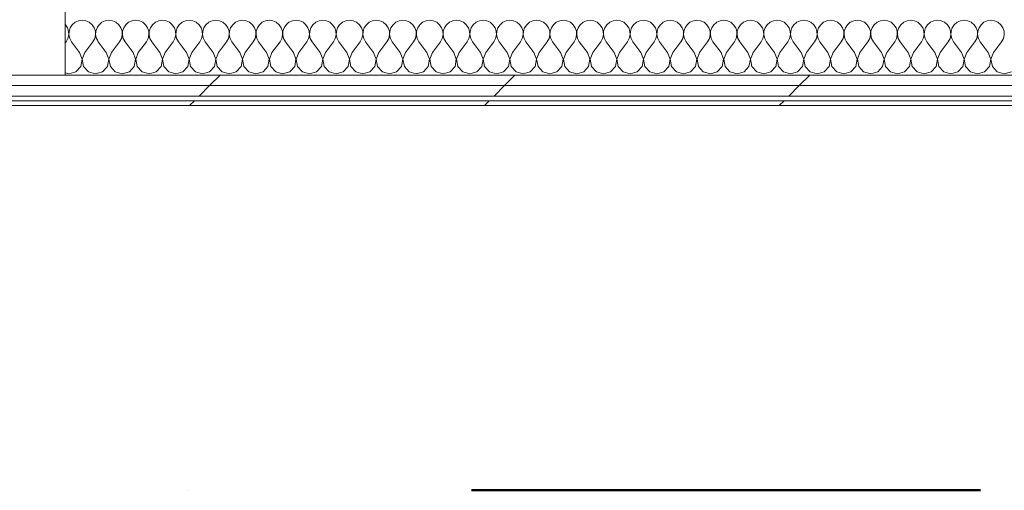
# Model space of a CAD drawing. Header units: millimetres. Extents: x -28277 to 305935, y -19284 to 4746.
# Tile 213 of 256: x 182754 to 183982, y -17757 to -17170. Entities that reach past the tile are written whole.
import ezdxf

# ---------------------------------------------------------------- set-up
doc = ezdxf.new("R2010")
doc.units = ezdxf.units.MM
doc.header["$MEASUREMENT"] = 0
doc.linetypes.add('Punto & Rayas', pattern=[1340.555525, 635, -352.777778, 0, -352.777747])
doc.linetypes.add('Wipeout_Contour', pattern=[1000, 0, -1000])
for name, color, linetype, lineweight, true_color in [('01_2D_Ambit_Pluma_Nº__242', 7, 'Continuous', 50, 0xfb0013), ('Nuevo_08_E_Envans secs_Pluma_Nº__102', 7, 'Continuous', 5, 0xcccccc), ('Nuevo_08_E_Envans secs_Pluma_Nº__171', 171, 'Continuous', 13, 0xaaaaff), ('Nuevo_08_E_Envans secs_Pluma_Nº__177', 7, 'Continuous', 15, 0xf7e046)]:
    doc.layers.add(name, color=color, linetype=linetype, lineweight=lineweight, true_color=true_color)
doc.layers.add('10_ESTR_Pilars', color=7, linetype='Continuous')
doc.layers.add('Nuevo_08_E_Envans secs', color=7, linetype='Continuous')
for name, color, linetype, lineweight in [('10_ESTR_Pilars_Pluma_Nº__20', 1, 'Continuous', 5), ('10_ESTR_Pilars_Pluma_Nº__28', 7, 'Continuous', 20), ('10_ESTR_Pilars_Pluma_Nº__42', 8, 'Continuous', 25), ('Nuevo_08_E_Envans secs_Pluma_Nº__1', 7, 'Continuous', 5)]:
    doc.layers.add(name, color=color, linetype=linetype, lineweight=lineweight)
pattern_1 = [(45, (184431.64, 0), (-367.696, 367.696), [390, -130]), (45, (184431.64, 367.7), (-367.696, 367.696), [390, -130])]

# ---------------------------------------------------------------- blocks, each defined once
blk = doc.blocks.new('*X342', base_point=(184431.6, 0))
at = {"layer": 'Nuevo_08_E_Envans secs_Pluma_Nº__102', "color": 254, "linetype": 'Continuous', "lineweight": 5, "true_color": 0xcccccc}
for p, q in [((182810.6, -17176.1), (182810.5, -17176)), ((182813.2, -17179.9), (182810.6, -17176.1)), ((182819.3, -17176.1), (182816.7, -17179.9)), ((182822.9, -17173.1), (182819.3, -17176.1)), ((182827.1, -17171.3), (182822.9, -17173.1)), ((182831.6, -17170.6), (182827.1, -17171.3)), ((182836.2, -17171.3), (182831.6, -17170.6)), ((182840.4, -17173.1), (182836.2, -17171.3)), ((182843.9, -17176.1), (182840.4, -17173.1)), ((182846.6, -17179.9), (182843.9, -17176.1)), ((182850.5, -17179.2), (182850.1, -17179.9)), ((182814.7, -17184.2), (182813.2, -17179.9)), ((182813.9, -17193.3), (182814.9, -17188.8)), ((182814.9, -17188.8), (182814.7, -17184.2)), ((182815.3, -17184.2), (182815, -17188.8)), ((182815, -17188.8), (182816.1, -17193.3)), ((182816.7, -17179.9), (182815.3, -17184.2)), ((182848, -17184.2), (182846.6, -17179.9)), ((182847.2, -17193.3), (182848.2, -17188.8)), ((182848.2, -17188.8), (182848, -17184.2)), ((182848.6, -17184.2), (182848.4, -17188.8)), ((182848.4, -17188.8), (182849.4, -17193.3)), ((182850.1, -17179.9), (182848.6, -17184.2)), ((182810.5, -17198.8), (182811.6, -17197.3)), ((182811.6, -17197.3), (182813.9, -17193.3)), ((182816.1, -17193.3), (182818.3, -17197.3)), ((182828.3, -17210.6), (182818.3, -17197.3)), ((182835, -17210.6), (182845, -17197.3)), ((182845, -17197.3), (182847.2, -17193.3)), ((182849.4, -17193.3), (182850.5, -17195.3)), ((182831.6, -17219.1), (182828.3, -17210.6)), ((182835, -17210.6), (182831.7, -17219.1)), ((182823.7, -17234.8), (182829.9, -17228.1)), ((182829.9, -17228.1), (182831.6, -17219.1)), ((182831.7, -17219.1), (182833.4, -17228.1)), ((182833.4, -17228.1), (182839.5, -17234.8)), ((182810.5, -17236), (182815, -17237.3)), ((182815, -17237.3), (182823.7, -17234.8)), ((182839.5, -17234.8), (182848.3, -17237.3)), ((182848.3, -17237.3), (182850.5, -17236.7))]:
    blk.add_line(p, q, dxfattribs=at)
blk = doc.blocks.new('*X343', base_point=(184431.6, 0))
at = {"layer": 'Nuevo_08_E_Envans secs_Pluma_Nº__102', "color": 254, "linetype": 'Continuous', "lineweight": 5, "true_color": 0xcccccc}
for p, q in [((182852.7, -17176.1), (182850.5, -17179.2)), ((182856.2, -17173.1), (182852.7, -17176.1)), ((182860.4, -17171.3), (182856.2, -17173.1)), ((182865, -17170.6), (182860.4, -17171.3)), ((182869.5, -17171.3), (182865, -17170.6)), ((182873.7, -17173.1), (182869.5, -17171.3)), ((182877.3, -17176.1), (182873.7, -17173.1)), ((182879.9, -17179.9), (182877.3, -17176.1)), ((182886, -17176.1), (182883.4, -17179.9)), ((182889.5, -17173.1), (182886, -17176.1)), ((182893.8, -17171.3), (182889.5, -17173.1)), ((182898.3, -17170.6), (182893.8, -17171.3)), ((182902.9, -17171.3), (182898.3, -17170.6)), ((182907.1, -17173.1), (182902.9, -17171.3)), ((182910.6, -17176.1), (182907.1, -17173.1)), ((182913.2, -17179.9), (182910.6, -17176.1)), ((182919.3, -17176.1), (182916.7, -17179.9)), ((182922.9, -17173.1), (182919.3, -17176.1)), ((182927.1, -17171.3), (182922.9, -17173.1)), ((182931.6, -17170.6), (182927.1, -17171.3)), ((182936.2, -17171.3), (182931.6, -17170.6)), ((182940.4, -17173.1), (182936.2, -17171.3)), ((182943.9, -17176.1), (182940.4, -17173.1)), ((182946.6, -17179.9), (182943.9, -17176.1)), ((182952.7, -17176.1), (182950.1, -17179.9)), ((182956.2, -17173.1), (182952.7, -17176.1)), ((182960.4, -17171.3), (182956.2, -17173.1)), ((182965, -17170.6), (182960.4, -17171.3)), ((182969.5, -17171.3), (182965, -17170.6)), ((182973.7, -17173.1), (182969.5, -17171.3)), ((182977.3, -17176.1), (182973.7, -17173.1)), ((182979.9, -17179.9), (182977.3, -17176.1)), ((182986, -17176.1), (182983.4, -17179.9)), ((182989.5, -17173.1), (182986, -17176.1)), ((182993.8, -17171.3), (182989.5, -17173.1)), ((182998.3, -17170.6), (182993.8, -17171.3)), ((183002.9, -17171.3), (182998.3, -17170.6)), ((183007.1, -17173.1), (183002.9, -17171.3)), ((183010.6, -17176.1), (183007.1, -17173.1)), ((183013.2, -17179.9), (183010.6, -17176.1)), ((183019.3, -17176.1), (183016.7, -17179.9)), ((183022.9, -17173.1), (183019.3, -17176.1)), ((183027.1, -17171.3), (183022.9, -17173.1)), ((183031.6, -17170.6), (183027.1, -17171.3)), ((183036.2, -17171.3), (183031.6, -17170.6)), ((183040.4, -17173.1), (183036.2, -17171.3)), ((183043.9, -17176.1), (183040.4, -17173.1)), ((183046.6, -17179.9), (183043.9, -17176.1)), ((183052.7, -17176.1), (183050.1, -17179.9)), ((183056.2, -17173.1), (183052.7, -17176.1)), ((183060.4, -17171.3), (183056.2, -17173.1)), ((183065, -17170.6), (183060.4, -17171.3)), ((183069.5, -17171.3), (183065, -17170.6)), ((183073.7, -17173.1), (183069.5, -17171.3)), ((183077.3, -17176.1), (183073.7, -17173.1)), ((183079.9, -17179.9), (183077.3, -17176.1)), ((183086, -17176.1), (183083.4, -17179.9)), ((183089.5, -17173.1), (183086, -17176.1)), ((183093.8, -17171.3), (183089.5, -17173.1)), ((183098.3, -17170.6), (183093.8, -17171.3)), ((183102.9, -17171.3), (183098.3, -17170.6)), ((183107.1, -17173.1), (183102.9, -17171.3)), ((183110.6, -17176.1), (183107.1, -17173.1)), ((183113.2, -17179.9), (183110.6, -17176.1)), ((183119.3, -17176.1), (183116.7, -17179.9)), ((183122.9, -17173.1), (183119.3, -17176.1)), ((183127.1, -17171.3), (183122.9, -17173.1)), ((183131.6, -17170.6), (183127.1, -17171.3)), ((183136.2, -17171.3), (183131.6, -17170.6)), ((183140.4, -17173.1), (183136.2, -17171.3)), ((183143.9, -17176.1), (183140.4, -17173.1)), ((183146.6, -17179.9), (183143.9, -17176.1)), ((183152.7, -17176.1), (183150.1, -17179.9)), ((183156.2, -17173.1), (183152.7, -17176.1)), ((183160.4, -17171.3), (183156.2, -17173.1)), ((183165, -17170.6), (183160.4, -17171.3)), ((183169.5, -17171.3), (183165, -17170.6)), ((183173.7, -17173.1), (183169.5, -17171.3)), ((183177.3, -17176.1), (183173.7, -17173.1)), ((183179.9, -17179.9), (183177.3, -17176.1)), ((183186, -17176.1), (183183.4, -17179.9)), ((183189.5, -17173.1), (183186, -17176.1)), ((183193.8, -17171.3), (183189.5, -17173.1)), ((183198.3, -17170.6), (183193.8, -17171.3)), ((183202.9, -17171.3), (183198.3, -17170.6)), ((183207.1, -17173.1), (183202.9, -17171.3)), ((183210.6, -17176.1), (183207.1, -17173.1)), ((183213.2, -17179.9), (183210.6, -17176.1)), ((183219.3, -17176.1), (183216.7, -17179.9)), ((183222.9, -17173.1), (183219.3, -17176.1)), ((183227.1, -17171.3), (183222.9, -17173.1)), ((183231.6, -17170.6), (183227.1, -17171.3)), ((183236.2, -17171.3), (183231.6, -17170.6)), ((183240.4, -17173.1), (183236.2, -17171.3)), ((183243.9, -17176.1), (183240.4, -17173.1)), ((183246.6, -17179.9), (183243.9, -17176.1)), ((183252.7, -17176.1), (183250.1, -17179.9)), ((183256.2, -17173.1), (183252.7, -17176.1)), ((183260.4, -17171.3), (183256.2, -17173.1)), ((183265, -17170.6), (183260.4, -17171.3)), ((183269.5, -17171.3), (183265, -17170.6)), ((183273.7, -17173.1), (183269.5, -17171.3)), ((183277.3, -17176.1), (183273.7, -17173.1)), ((183279.9, -17179.9), (183277.3, -17176.1)), ((183286, -17176.1), (183283.4, -17179.9)), ((183289.5, -17173.1), (183286, -17176.1)), ((183293.8, -17171.3), (183289.5, -17173.1)), ((183298.3, -17170.6), (183293.8, -17171.3)), ((183302.9, -17171.3), (183298.3, -17170.6)), ((183307.1, -17173.1), (183302.9, -17171.3)), ((183310.6, -17176.1), (183307.1, -17173.1)), ((183313.2, -17179.9), (183310.6, -17176.1)), ((183319.3, -17176.1), (183316.7, -17179.9)), ((183322.9, -17173.1), (183319.3, -17176.1)), ((183327.1, -17171.3), (183322.9, -17173.1)), ((183331.6, -17170.6), (183327.1, -17171.3)), ((183336.2, -17171.3), (183331.6, -17170.6)), ((183340.4, -17173.1), (183336.2, -17171.3)), ((183343.9, -17176.1), (183340.4, -17173.1)), ((183346.6, -17179.9), (183343.9, -17176.1)), ((183352.7, -17176.1), (183350.1, -17179.9)), ((183356.2, -17173.1), (183352.7, -17176.1)), ((183360.4, -17171.3), (183356.2, -17173.1)), ((183365, -17170.6), (183360.4, -17171.3)), ((183369.5, -17171.3), (183365, -17170.6)), ((183373.7, -17173.1), (183369.5, -17171.3)), ((183377.3, -17176.1), (183373.7, -17173.1)), ((183379.9, -17179.9), (183377.3, -17176.1)), ((183386, -17176.1), (183383.4, -17179.9)), ((183389.5, -17173.1), (183386, -17176.1)), ((183393.8, -17171.3), (183389.5, -17173.1)), ((183398.3, -17170.6), (183393.8, -17171.3)), ((183402.9, -17171.3), (183398.3, -17170.6)), ((183407.1, -17173.1), (183402.9, -17171.3)), ((183410.6, -17176.1), (183407.1, -17173.1)), ((183413.2, -17179.9), (183410.6, -17176.1)), ((183419.3, -17176.1), (183416.7, -17179.9)), ((183422.9, -17173.1), (183419.3, -17176.1)), ((183427.1, -17171.3), (183422.9, -17173.1)), ((183431.6, -17170.6), (183427.1, -17171.3)), ((183436.2, -17171.3), (183431.6, -17170.6)), ((183440.4, -17173.1), (183436.2, -17171.3)), ((183443.9, -17176.1), (183440.4, -17173.1)), ((183446.6, -17179.9), (183443.9, -17176.1)), ((183452.7, -17176.1), (183450.1, -17179.9)), ((183456.2, -17173.1), (183452.7, -17176.1)), ((183460.4, -17171.3), (183456.2, -17173.1)), ((183465, -17170.6), (183460.4, -17171.3)), ((183469.5, -17171.3), (183465, -17170.6)), ((183473.7, -17173.1), (183469.5, -17171.3)), ((183477.3, -17176.1), (183473.7, -17173.1)), ((183479.9, -17179.9), (183477.3, -17176.1)), ((183486, -17176.1), (183483.4, -17179.9)), ((183489.5, -17173.1), (183486, -17176.1)), ((183493.8, -17171.3), (183489.5, -17173.1)), ((183498.3, -17170.6), (183493.8, -17171.3)), ((183502.9, -17171.3), (183498.3, -17170.6)), ((183507.1, -17173.1), (183502.9, -17171.3)), ((183510.6, -17176.1), (183507.1, -17173.1)), ((183513.2, -17179.9), (183510.6, -17176.1)), ((183519.3, -17176.1), (183516.7, -17179.9)), ((183522.9, -17173.1), (183519.3, -17176.1)), ((183527.1, -17171.3), (183522.9, -17173.1)), ((183531.6, -17170.6), (183527.1, -17171.3)), ((183536.2, -17171.3), (183531.6, -17170.6)), ((183540.4, -17173.1), (183536.2, -17171.3)), ((183543.9, -17176.1), (183540.4, -17173.1)), ((183546.6, -17179.9), (183543.9, -17176.1)), ((183552.7, -17176.1), (183550.1, -17179.9)), ((183556.2, -17173.1), (183552.7, -17176.1)), ((183560.4, -17171.3), (183556.2, -17173.1)), ((183565, -17170.6), (183560.4, -17171.3)), ((183569.5, -17171.3), (183565, -17170.6)), ((183573.7, -17173.1), (183569.5, -17171.3)), ((183577.3, -17176.1), (183573.7, -17173.1)), ((183579.9, -17179.9), (183577.3, -17176.1)), ((183586, -17176.1), (183583.4, -17179.9)), ((183589.5, -17173.1), (183586, -17176.1)), ((183593.8, -17171.3), (183589.5, -17173.1)), ((183598.3, -17170.6), (183593.8, -17171.3)), ((183602.9, -17171.3), (183598.3, -17170.6)), ((183607.1, -17173.1), (183602.9, -17171.3)), ((183610.6, -17176.1), (183607.1, -17173.1)), ((183613.2, -17179.9), (183610.6, -17176.1)), ((183619.3, -17176.1), (183616.7, -17179.9)), ((183622.9, -17173.1), (183619.3, -17176.1)), ((183627.1, -17171.3), (183622.9, -17173.1)), ((183631.6, -17170.6), (183627.1, -17171.3)), ((183636.2, -17171.3), (183631.6, -17170.6)), ((183640.4, -17173.1), (183636.2, -17171.3)), ((183643.9, -17176.1), (183640.4, -17173.1)), ((183646.6, -17179.9), (183643.9, -17176.1)), ((183652.7, -17176.1), (183650.1, -17179.9)), ((183656.2, -17173.1), (183652.7, -17176.1)), ((183660.4, -17171.3), (183656.2, -17173.1)), ((183665, -17170.6), (183660.4, -17171.3)), ((183669.5, -17171.3), (183665, -17170.6)), ((183673.7, -17173.1), (183669.5, -17171.3)), ((183677.3, -17176.1), (183673.7, -17173.1)), ((183679.9, -17179.9), (183677.3, -17176.1)), ((183686, -17176.1), (183683.4, -17179.9)), ((183689.5, -17173.1), (183686, -17176.1)), ((183693.8, -17171.3), (183689.5, -17173.1)), ((183698.3, -17170.6), (183693.8, -17171.3)), ((183702.9, -17171.3), (183698.3, -17170.6)), ((183707.1, -17173.1), (183702.9, -17171.3)), ((183710.6, -17176.1), (183707.1, -17173.1)), ((183713.2, -17179.9), (183710.6, -17176.1)), ((183719.3, -17176.1), (183716.7, -17179.9)), ((183722.9, -17173.1), (183719.3, -17176.1)), ((183727.1, -17171.3), (183722.9, -17173.1)), ((183731.6, -17170.6), (183727.1, -17171.3)), ((183736.2, -17171.3), (183731.6, -17170.6)), ((183740.4, -17173.1), (183736.2, -17171.3)), ((183743.9, -17176.1), (183740.4, -17173.1)), ((183746.6, -17179.9), (183743.9, -17176.1)), ((183752.7, -17176.1), (183750.1, -17179.9)), ((183756.2, -17173.1), (183752.7, -17176.1)), ((183760.4, -17171.3), (183756.2, -17173.1)), ((183765, -17170.6), (183760.4, -17171.3)), ((183769.5, -17171.3), (183765, -17170.6)), ((183773.7, -17173.1), (183769.5, -17171.3)), ((183777.3, -17176.1), (183773.7, -17173.1)), ((183779.9, -17179.9), (183777.3, -17176.1)), ((183786, -17176.1), (183783.4, -17179.9)), ((183789.5, -17173.1), (183786, -17176.1)), ((183793.8, -17171.3), (183789.5, -17173.1)), ((183798.3, -17170.6), (183793.8, -17171.3)), ((183802.9, -17171.3), (183798.3, -17170.6)), ((183807.1, -17173.1), (183802.9, -17171.3)), ((183810.6, -17176.1), (183807.1, -17173.1)), ((183813.2, -17179.9), (183810.6, -17176.1)), ((183819.3, -17176.1), (183816.7, -17179.9)), ((183822.9, -17173.1), (183819.3, -17176.1)), ((183827.1, -17171.3), (183822.9, -17173.1)), ((183831.6, -17170.6), (183827.1, -17171.3)), ((183836.2, -17171.3), (183831.6, -17170.6)), ((183840.4, -17173.1), (183836.2, -17171.3)), ((183843.9, -17176.1), (183840.4, -17173.1)), ((183846.6, -17179.9), (183843.9, -17176.1)), ((183852.7, -17176.1), (183850.1, -17179.9)), ((183856.2, -17173.1), (183852.7, -17176.1)), ((183860.4, -17171.3), (183856.2, -17173.1)), ((183865, -17170.6), (183860.4, -17171.3)), ((183869.5, -17171.3), (183865, -17170.6)), ((183873.7, -17173.1), (183869.5, -17171.3)), ((183877.3, -17176.1), (183873.7, -17173.1)), ((183879.9, -17179.9), (183877.3, -17176.1)), ((183886, -17176.1), (183883.4, -17179.9)), ((183889.5, -17173.1), (183886, -17176.1)), ((183893.8, -17171.3), (183889.5, -17173.1)), ((183898.3, -17170.6), (183893.8, -17171.3)), ((183902.9, -17171.3), (183898.3, -17170.6)), ((183907.1, -17173.1), (183902.9, -17171.3)), ((183910.6, -17176.1), (183907.1, -17173.1)), ((183913.2, -17179.9), (183910.6, -17176.1)), ((183919.3, -17176.1), (183916.7, -17179.9)), ((183922.9, -17173.1), (183919.3, -17176.1)), ((183927.1, -17171.3), (183922.9, -17173.1)), ((183931.6, -17170.6), (183927.1, -17171.3)), ((183936.2, -17171.3), (183931.6, -17170.6)), ((183940.4, -17173.1), (183936.2, -17171.3)), ((183943.9, -17176.1), (183940.4, -17173.1)), ((183946.6, -17179.9), (183943.9, -17176.1)), ((183952.7, -17176.1), (183950.1, -17179.9)), ((183956.2, -17173.1), (183952.7, -17176.1)), ((183960.4, -17171.3), (183956.2, -17173.1)), ((183965, -17170.6), (183960.4, -17171.3)), ((183969.5, -17171.3), (183965, -17170.6)), ((183973.7, -17173.1), (183969.5, -17171.3)), ((183977.3, -17176.1), (183973.7, -17173.1)), ((183979.9, -17179.9), (183977.3, -17176.1)), ((182881.4, -17184.2), (182879.9, -17179.9)), ((182880.5, -17193.3), (182881.6, -17188.8)), ((182881.6, -17188.8), (182881.4, -17184.2)), ((182881.9, -17184.2), (182881.7, -17188.8)), ((182881.7, -17188.8), (182882.8, -17193.3)), ((182883.4, -17179.9), (182881.9, -17184.2)), ((182914.7, -17184.2), (182913.2, -17179.9)), ((182913.9, -17193.3), (182914.9, -17188.8)), ((182914.9, -17188.8), (182914.7, -17184.2)), ((182915.3, -17184.2), (182915, -17188.8)), ((182915, -17188.8), (182916.1, -17193.3)), ((182916.7, -17179.9), (182915.3, -17184.2)), ((182948, -17184.2), (182946.6, -17179.9)), ((182947.2, -17193.3), (182948.2, -17188.8)), ((182948.2, -17188.8), (182948, -17184.2)), ((182948.6, -17184.2), (182948.4, -17188.8)), ((182948.4, -17188.8), (182949.4, -17193.3)), ((182950.1, -17179.9), (182948.6, -17184.2)), ((182981.4, -17184.2), (182979.9, -17179.9)), ((182980.5, -17193.3), (182981.6, -17188.8)), ((182981.6, -17188.8), (182981.4, -17184.2)), ((182981.9, -17184.2), (182981.7, -17188.8)), ((182981.7, -17188.8), (182982.8, -17193.3)), ((182983.4, -17179.9), (182981.9, -17184.2)), ((183014.7, -17184.2), (183013.2, -17179.9)), ((183013.9, -17193.3), (183014.9, -17188.8)), ((183014.9, -17188.8), (183014.7, -17184.2)), ((183015.3, -17184.2), (183015, -17188.8)), ((183015, -17188.8), (183016.1, -17193.3)), ((183016.7, -17179.9), (183015.3, -17184.2)), ((183048, -17184.2), (183046.6, -17179.9)), ((183047.2, -17193.3), (183048.2, -17188.8)), ((183048.2, -17188.8), (183048, -17184.2)), ((183048.6, -17184.2), (183048.4, -17188.8)), ((183048.4, -17188.8), (183049.4, -17193.3)), ((183050.1, -17179.9), (183048.6, -17184.2)), ((183081.4, -17184.2), (183079.9, -17179.9)), ((183080.5, -17193.3), (183081.6, -17188.8)), ((183081.6, -17188.8), (183081.4, -17184.2)), ((183081.9, -17184.2), (183081.7, -17188.8)), ((183081.7, -17188.8), (183082.8, -17193.3)), ((183083.4, -17179.9), (183081.9, -17184.2)), ((183114.7, -17184.2), (183113.2, -17179.9)), ((183113.9, -17193.3), (183114.9, -17188.8)), ((183114.9, -17188.8), (183114.7, -17184.2)), ((183115.3, -17184.2), (183115, -17188.8)), ((183115, -17188.8), (183116.1, -17193.3)), ((183116.7, -17179.9), (183115.3, -17184.2)), ((183148, -17184.2), (183146.6, -17179.9)), ((183147.2, -17193.3), (183148.2, -17188.8)), ((183148.2, -17188.8), (183148, -17184.2)), ((183148.6, -17184.2), (183148.4, -17188.8)), ((183148.4, -17188.8), (183149.4, -17193.3)), ((183150.1, -17179.9), (183148.6, -17184.2)), ((183181.4, -17184.2), (183179.9, -17179.9)), ((183180.5, -17193.3), (183181.6, -17188.8)), ((183181.6, -17188.8), (183181.4, -17184.2)), ((183181.9, -17184.2), (183181.7, -17188.8)), ((183181.7, -17188.8), (183182.8, -17193.3)), ((183183.4, -17179.9), (183181.9, -17184.2)), ((183214.7, -17184.2), (183213.2, -17179.9)), ((183213.9, -17193.3), (183214.9, -17188.8)), ((183214.9, -17188.8), (183214.7, -17184.2)), ((183215.3, -17184.2), (183215, -17188.8)), ((183215, -17188.8), (183216.1, -17193.3)), ((183216.7, -17179.9), (183215.3, -17184.2)), ((183248, -17184.2), (183246.6, -17179.9)), ((183247.2, -17193.3), (183248.2, -17188.8)), ((183248.2, -17188.8), (183248, -17184.2)), ((183248.6, -17184.2), (183248.4, -17188.8)), ((183248.4, -17188.8), (183249.4, -17193.3)), ((183250.1, -17179.9), (183248.6, -17184.2)), ((183281.4, -17184.2), (183279.9, -17179.9)), ((183280.5, -17193.3), (183281.6, -17188.8)), ((183281.6, -17188.8), (183281.4, -17184.2)), ((183281.9, -17184.2), (183281.7, -17188.8)), ((183281.7, -17188.8), (183282.8, -17193.3)), ((183283.4, -17179.9), (183281.9, -17184.2)), ((183314.7, -17184.2), (183313.2, -17179.9)), ((183313.9, -17193.3), (183314.9, -17188.8)), ((183314.9, -17188.8), (183314.7, -17184.2)), ((183315.3, -17184.2), (183315, -17188.8)), ((183315, -17188.8), (183316.1, -17193.3)), ((183316.7, -17179.9), (183315.3, -17184.2)), ((183348, -17184.2), (183346.6, -17179.9)), ((183347.2, -17193.3), (183348.2, -17188.8)), ((183348.2, -17188.8), (183348, -17184.2)), ((183348.6, -17184.2), (183348.4, -17188.8)), ((183348.4, -17188.8), (183349.4, -17193.3)), ((183350.1, -17179.9), (183348.6, -17184.2)), ((183381.4, -17184.2), (183379.9, -17179.9)), ((183380.5, -17193.3), (183381.6, -17188.8)), ((183381.6, -17188.8), (183381.4, -17184.2)), ((183381.9, -17184.2), (183381.7, -17188.8)), ((183381.7, -17188.8), (183382.8, -17193.3)), ((183383.4, -17179.9), (183381.9, -17184.2)), ((183414.7, -17184.2), (183413.2, -17179.9)), ((183413.9, -17193.3), (183414.9, -17188.8)), ((183414.9, -17188.8), (183414.7, -17184.2)), ((183415.3, -17184.2), (183415, -17188.8)), ((183415, -17188.8), (183416.1, -17193.3)), ((183416.7, -17179.9), (183415.3, -17184.2)), ((183448, -17184.2), (183446.6, -17179.9)), ((183447.2, -17193.3), (183448.2, -17188.8)), ((183448.2, -17188.8), (183448, -17184.2)), ((183448.6, -17184.2), (183448.4, -17188.8)), ((183448.4, -17188.8), (183449.4, -17193.3)), ((183450.1, -17179.9), (183448.6, -17184.2)), ((183481.4, -17184.2), (183479.9, -17179.9)), ((183480.5, -17193.3), (183481.6, -17188.8)), ((183481.6, -17188.8), (183481.4, -17184.2)), ((183481.9, -17184.2), (183481.7, -17188.8)), ((183481.7, -17188.8), (183482.8, -17193.3)), ((183483.4, -17179.9), (183481.9, -17184.2)), ((183514.7, -17184.2), (183513.2, -17179.9)), ((183513.9, -17193.3), (183514.9, -17188.8)), ((183514.9, -17188.8), (183514.7, -17184.2)), ((183515.3, -17184.2), (183515, -17188.8)), ((183515, -17188.8), (183516.1, -17193.3)), ((183516.7, -17179.9), (183515.3, -17184.2)), ((183548, -17184.2), (183546.6, -17179.9)), ((183547.2, -17193.3), (183548.2, -17188.8)), ((183548.2, -17188.8), (183548, -17184.2)), ((183548.6, -17184.2), (183548.4, -17188.8)), ((183548.4, -17188.8), (183549.4, -17193.3)), ((183550.1, -17179.9), (183548.6, -17184.2)), ((183581.4, -17184.2), (183579.9, -17179.9)), ((183580.5, -17193.3), (183581.6, -17188.8)), ((183581.6, -17188.8), (183581.4, -17184.2)), ((183581.9, -17184.2), (183581.7, -17188.8)), ((183581.7, -17188.8), (183582.8, -17193.3)), ((183583.4, -17179.9), (183581.9, -17184.2)), ((183614.7, -17184.2), (183613.2, -17179.9)), ((183613.9, -17193.3), (183614.9, -17188.8)), ((183614.9, -17188.8), (183614.7, -17184.2)), ((183615.3, -17184.2), (183615, -17188.8)), ((183615, -17188.8), (183616.1, -17193.3)), ((183616.7, -17179.9), (183615.3, -17184.2)), ((183648, -17184.2), (183646.6, -17179.9)), ((183647.2, -17193.3), (183648.2, -17188.8)), ((183648.2, -17188.8), (183648, -17184.2)), ((183648.6, -17184.2), (183648.4, -17188.8)), ((183648.4, -17188.8), (183649.4, -17193.3)), ((183650.1, -17179.9), (183648.6, -17184.2)), ((183681.4, -17184.2), (183679.9, -17179.9)), ((183680.5, -17193.3), (183681.6, -17188.8)), ((183681.6, -17188.8), (183681.4, -17184.2)), ((183681.9, -17184.2), (183681.7, -17188.8)), ((183681.7, -17188.8), (183682.8, -17193.3)), ((183683.4, -17179.9), (183681.9, -17184.2)), ((183714.7, -17184.2), (183713.2, -17179.9)), ((183713.9, -17193.3), (183714.9, -17188.8)), ((183714.9, -17188.8), (183714.7, -17184.2)), ((183715.3, -17184.2), (183715, -17188.8)), ((183715, -17188.8), (183716.1, -17193.3)), ((183716.7, -17179.9), (183715.3, -17184.2)), ((183748, -17184.2), (183746.6, -17179.9)), ((183747.2, -17193.3), (183748.2, -17188.8)), ((183748.2, -17188.8), (183748, -17184.2)), ((183748.6, -17184.2), (183748.4, -17188.8)), ((183748.4, -17188.8), (183749.4, -17193.3)), ((183750.1, -17179.9), (183748.6, -17184.2)), ((183781.4, -17184.2), (183779.9, -17179.9)), ((183780.5, -17193.3), (183781.6, -17188.8)), ((183781.6, -17188.8), (183781.4, -17184.2)), ((183781.9, -17184.2), (183781.7, -17188.8)), ((183781.7, -17188.8), (183782.8, -17193.3)), ((183783.4, -17179.9), (183781.9, -17184.2)), ((183814.7, -17184.2), (183813.2, -17179.9)), ((183813.9, -17193.3), (183814.9, -17188.8)), ((183814.9, -17188.8), (183814.7, -17184.2)), ((183815.3, -17184.2), (183815, -17188.8)), ((183815, -17188.8), (183816.1, -17193.3)), ((183816.7, -17179.9), (183815.3, -17184.2)), ((183848, -17184.2), (183846.6, -17179.9)), ((183847.2, -17193.3), (183848.2, -17188.8)), ((183848.2, -17188.8), (183848, -17184.2)), ((183848.6, -17184.2), (183848.4, -17188.8)), ((183848.4, -17188.8), (183849.4, -17193.3)), ((183850.1, -17179.9), (183848.6, -17184.2)), ((183881.4, -17184.2), (183879.9, -17179.9)), ((183880.5, -17193.3), (183881.6, -17188.8)), ((183881.6, -17188.8), (183881.4, -17184.2)), ((183881.9, -17184.2), (183881.7, -17188.8)), ((183881.7, -17188.8), (183882.8, -17193.3)), ((183883.4, -17179.9), (183881.9, -17184.2)), ((183914.7, -17184.2), (183913.2, -17179.9)), ((183913.9, -17193.3), (183914.9, -17188.8)), ((183914.9, -17188.8), (183914.7, -17184.2)), ((183915.3, -17184.2), (183915, -17188.8)), ((183915, -17188.8), (183916.1, -17193.3)), ((183916.7, -17179.9), (183915.3, -17184.2)), ((183948, -17184.2), (183946.6, -17179.9)), ((183947.2, -17193.3), (183948.2, -17188.8)), ((183948.2, -17188.8), (183948, -17184.2)), ((183948.6, -17184.2), (183948.4, -17188.8)), ((183948.4, -17188.8), (183949.4, -17193.3)), ((183950.1, -17179.9), (183948.6, -17184.2)), ((183981.4, -17184.2), (183979.9, -17179.9)), ((183980.5, -17193.3), (183981.6, -17188.8)), ((183981.6, -17188.8), (183981.4, -17184.2)), ((182850.5, -17195.3), (182851.6, -17197.3)), ((182861.6, -17210.6), (182851.6, -17197.3)), ((182868.3, -17210.6), (182878.3, -17197.3)), ((182878.3, -17197.3), (182880.5, -17193.3)), ((182882.8, -17193.3), (182885, -17197.3)), ((182895, -17210.6), (182885, -17197.3)), ((182901.6, -17210.6), (182911.6, -17197.3)), ((182911.6, -17197.3), (182913.9, -17193.3)), ((182916.1, -17193.3), (182918.3, -17197.3)), ((182928.3, -17210.6), (182918.3, -17197.3)), ((182935, -17210.6), (182945, -17197.3)), ((182945, -17197.3), (182947.2, -17193.3)), ((182949.4, -17193.3), (182951.6, -17197.3)), ((182961.6, -17210.6), (182951.6, -17197.3)), ((182968.3, -17210.6), (182978.3, -17197.3)), ((182978.3, -17197.3), (182980.5, -17193.3)), ((182982.8, -17193.3), (182985, -17197.3)), ((182995, -17210.6), (182985, -17197.3)), ((183001.6, -17210.6), (183011.6, -17197.3)), ((183011.6, -17197.3), (183013.9, -17193.3)), ((183016.1, -17193.3), (183018.3, -17197.3)), ((183028.3, -17210.6), (183018.3, -17197.3)), ((183035, -17210.6), (183045, -17197.3)), ((183045, -17197.3), (183047.2, -17193.3)), ((183049.4, -17193.3), (183051.6, -17197.3)), ((183061.6, -17210.6), (183051.6, -17197.3)), ((183068.3, -17210.6), (183078.3, -17197.3)), ((183078.3, -17197.3), (183080.5, -17193.3)), ((183082.8, -17193.3), (183085, -17197.3)), ((183095, -17210.6), (183085, -17197.3)), ((183101.6, -17210.6), (183111.6, -17197.3)), ((183111.6, -17197.3), (183113.9, -17193.3)), ((183116.1, -17193.3), (183118.3, -17197.3)), ((183128.3, -17210.6), (183118.3, -17197.3)), ((183135, -17210.6), (183145, -17197.3)), ((183145, -17197.3), (183147.2, -17193.3)), ((183149.4, -17193.3), (183151.6, -17197.3)), ((183161.6, -17210.6), (183151.6, -17197.3)), ((183168.3, -17210.6), (183178.3, -17197.3)), ((183178.3, -17197.3), (183180.5, -17193.3)), ((183182.8, -17193.3), (183185, -17197.3)), ((183195, -17210.6), (183185, -17197.3)), ((183201.6, -17210.6), (183211.6, -17197.3)), ((183211.6, -17197.3), (183213.9, -17193.3)), ((183216.1, -17193.3), (183218.3, -17197.3)), ((183228.3, -17210.6), (183218.3, -17197.3)), ((183235, -17210.6), (183245, -17197.3)), ((183245, -17197.3), (183247.2, -17193.3)), ((183249.4, -17193.3), (183251.6, -17197.3)), ((183261.6, -17210.6), (183251.6, -17197.3)), ((183268.3, -17210.6), (183278.3, -17197.3)), ((183278.3, -17197.3), (183280.5, -17193.3)), ((183282.8, -17193.3), (183285, -17197.3)), ((183295, -17210.6), (183285, -17197.3)), ((183301.6, -17210.6), (183311.6, -17197.3)), ((183311.6, -17197.3), (183313.9, -17193.3)), ((183316.1, -17193.3), (183318.3, -17197.3)), ((183328.3, -17210.6), (183318.3, -17197.3)), ((183335, -17210.6), (183345, -17197.3)), ((183345, -17197.3), (183347.2, -17193.3)), ((183349.4, -17193.3), (183351.6, -17197.3)), ((183361.6, -17210.6), (183351.6, -17197.3)), ((183368.3, -17210.6), (183378.3, -17197.3)), ((183378.3, -17197.3), (183380.5, -17193.3)), ((183382.8, -17193.3), (183385, -17197.3)), ((183395, -17210.6), (183385, -17197.3)), ((183401.6, -17210.6), (183411.6, -17197.3)), ((183411.6, -17197.3), (183413.9, -17193.3)), ((183416.1, -17193.3), (183418.3, -17197.3)), ((183428.3, -17210.6), (183418.3, -17197.3)), ((183435, -17210.6), (183445, -17197.3)), ((183445, -17197.3), (183447.2, -17193.3)), ((183449.4, -17193.3), (183451.6, -17197.3)), ((183461.6, -17210.6), (183451.6, -17197.3)), ((183468.3, -17210.6), (183478.3, -17197.3)), ((183478.3, -17197.3), (183480.5, -17193.3)), ((183482.8, -17193.3), (183485, -17197.3)), ((183495, -17210.6), (183485, -17197.3)), ((183501.6, -17210.6), (183511.6, -17197.3)), ((183511.6, -17197.3), (183513.9, -17193.3)), ((183516.1, -17193.3), (183518.3, -17197.3)), ((183528.3, -17210.6), (183518.3, -17197.3)), ((183535, -17210.6), (183545, -17197.3)), ((183545, -17197.3), (183547.2, -17193.3)), ((183549.4, -17193.3), (183551.6, -17197.3)), ((183561.6, -17210.6), (183551.6, -17197.3)), ((183568.3, -17210.6), (183578.3, -17197.3)), ((183578.3, -17197.3), (183580.5, -17193.3)), ((183582.8, -17193.3), (183585, -17197.3)), ((183595, -17210.6), (183585, -17197.3)), ((183601.6, -17210.6), (183611.6, -17197.3)), ((183611.6, -17197.3), (183613.9, -17193.3)), ((183616.1, -17193.3), (183618.3, -17197.3)), ((183628.3, -17210.6), (183618.3, -17197.3)), ((183635, -17210.6), (183645, -17197.3)), ((183645, -17197.3), (183647.2, -17193.3)), ((183649.4, -17193.3), (183651.6, -17197.3)), ((183661.6, -17210.6), (183651.6, -17197.3)), ((183668.3, -17210.6), (183678.3, -17197.3)), ((183678.3, -17197.3), (183680.5, -17193.3)), ((183682.8, -17193.3), (183685, -17197.3)), ((183695, -17210.6), (183685, -17197.3)), ((183701.6, -17210.6), (183711.6, -17197.3)), ((183711.6, -17197.3), (183713.9, -17193.3)), ((183716.1, -17193.3), (183718.3, -17197.3)), ((183728.3, -17210.6), (183718.3, -17197.3)), ((183735, -17210.6), (183745, -17197.3)), ((183745, -17197.3), (183747.2, -17193.3)), ((183749.4, -17193.3), (183751.6, -17197.3)), ((183761.6, -17210.6), (183751.6, -17197.3)), ((183768.3, -17210.6), (183778.3, -17197.3)), ((183778.3, -17197.3), (183780.5, -17193.3)), ((183782.8, -17193.3), (183785, -17197.3)), ((183795, -17210.6), (183785, -17197.3)), ((183801.6, -17210.6), (183811.6, -17197.3)), ((183811.6, -17197.3), (183813.9, -17193.3)), ((183816.1, -17193.3), (183818.3, -17197.3)), ((183828.3, -17210.6), (183818.3, -17197.3)), ((183835, -17210.6), (183845, -17197.3)), ((183845, -17197.3), (183847.2, -17193.3)), ((183849.4, -17193.3), (183851.6, -17197.3)), ((183861.6, -17210.6), (183851.6, -17197.3)), ((183868.3, -17210.6), (183878.3, -17197.3)), ((183878.3, -17197.3), (183880.5, -17193.3)), ((183882.8, -17193.3), (183885, -17197.3)), ((183895, -17210.6), (183885, -17197.3)), ((183901.6, -17210.6), (183911.6, -17197.3)), ((183911.6, -17197.3), (183913.9, -17193.3)), ((183916.1, -17193.3), (183918.3, -17197.3)), ((183928.3, -17210.6), (183918.3, -17197.3)), ((183935, -17210.6), (183945, -17197.3)), ((183945, -17197.3), (183947.2, -17193.3)), ((183949.4, -17193.3), (183951.6, -17197.3)), ((183961.6, -17210.6), (183951.6, -17197.3)), ((183968.3, -17210.6), (183978.3, -17197.3)), ((183978.3, -17197.3), (183980.5, -17193.3)), ((182864.9, -17219.1), (182861.6, -17210.6)), ((182868.3, -17210.6), (182865, -17219.1)), ((182898.2, -17219.1), (182895, -17210.6)), ((182901.6, -17210.6), (182898.4, -17219.1)), ((182931.6, -17219.1), (182928.3, -17210.6)), ((182935, -17210.6), (182931.7, -17219.1)), ((182964.9, -17219.1), (182961.6, -17210.6)), ((182968.3, -17210.6), (182965, -17219.1)), ((182998.2, -17219.1), (182995, -17210.6)), ((183001.6, -17210.6), (182998.4, -17219.1)), ((183031.6, -17219.1), (183028.3, -17210.6)), ((183035, -17210.6), (183031.7, -17219.1)), ((183064.9, -17219.1), (183061.6, -17210.6)), ((183068.3, -17210.6), (183065, -17219.1)), ((183098.2, -17219.1), (183095, -17210.6)), ((183101.6, -17210.6), (183098.4, -17219.1)), ((183131.6, -17219.1), (183128.3, -17210.6)), ((183135, -17210.6), (183131.7, -17219.1)), ((183164.9, -17219.1), (183161.6, -17210.6)), ((183168.3, -17210.6), (183165, -17219.1)), ((183198.2, -17219.1), (183195, -17210.6)), ((183201.6, -17210.6), (183198.4, -17219.1)), ((183231.6, -17219.1), (183228.3, -17210.6)), ((183235, -17210.6), (183231.7, -17219.1)), ((183264.9, -17219.1), (183261.6, -17210.6)), ((183268.3, -17210.6), (183265, -17219.1)), ((183298.2, -17219.1), (183295, -17210.6)), ((183301.6, -17210.6), (183298.4, -17219.1)), ((183331.6, -17219.1), (183328.3, -17210.6)), ((183335, -17210.6), (183331.7, -17219.1)), ((183364.9, -17219.1), (183361.6, -17210.6)), ((183368.3, -17210.6), (183365, -17219.1)), ((183398.2, -17219.1), (183395, -17210.6)), ((183401.6, -17210.6), (183398.4, -17219.1)), ((183431.6, -17219.1), (183428.3, -17210.6)), ((183435, -17210.6), (183431.7, -17219.1)), ((183464.9, -17219.1), (183461.6, -17210.6)), ((183468.3, -17210.6), (183465, -17219.1)), ((183498.2, -17219.1), (183495, -17210.6)), ((183501.6, -17210.6), (183498.4, -17219.1)), ((183531.6, -17219.1), (183528.3, -17210.6)), ((183535, -17210.6), (183531.7, -17219.1)), ((183564.9, -17219.1), (183561.6, -17210.6)), ((183568.3, -17210.6), (183565, -17219.1)), ((183598.2, -17219.1), (183595, -17210.6)), ((183601.6, -17210.6), (183598.4, -17219.1)), ((183631.6, -17219.1), (183628.3, -17210.6)), ((183635, -17210.6), (183631.7, -17219.1)), ((183664.9, -17219.1), (183661.6, -17210.6)), ((183668.3, -17210.6), (183665, -17219.1)), ((183698.2, -17219.1), (183695, -17210.6)), ((183701.6, -17210.6), (183698.4, -17219.1)), ((183731.6, -17219.1), (183728.3, -17210.6)), ((183735, -17210.6), (183731.7, -17219.1)), ((183764.9, -17219.1), (183761.6, -17210.6)), ((183768.3, -17210.6), (183765, -17219.1)), ((183798.2, -17219.1), (183795, -17210.6)), ((183801.6, -17210.6), (183798.4, -17219.1)), ((183831.6, -17219.1), (183828.3, -17210.6)), ((183835, -17210.6), (183831.7, -17219.1)), ((183864.9, -17219.1), (183861.6, -17210.6)), ((183868.3, -17210.6), (183865, -17219.1)), ((183898.2, -17219.1), (183895, -17210.6)), ((183901.6, -17210.6), (183898.4, -17219.1)), ((183931.6, -17219.1), (183928.3, -17210.6)), ((183935, -17210.6), (183931.7, -17219.1)), ((183964.9, -17219.1), (183961.6, -17210.6)), ((183968.3, -17210.6), (183965, -17219.1)), ((182857.1, -17234.8), (182863.2, -17228.1)), ((182863.2, -17228.1), (182864.9, -17219.1)), ((182865, -17219.1), (182866.7, -17228.1)), ((182866.7, -17228.1), (182872.9, -17234.8)), ((182890.4, -17234.8), (182896.6, -17228.1)), ((182896.6, -17228.1), (182898.2, -17219.1)), ((182898.4, -17219.1), (182900.1, -17228.1)), ((182900.1, -17228.1), (182906.2, -17234.8)), ((182923.7, -17234.8), (182929.9, -17228.1)), ((182929.9, -17228.1), (182931.6, -17219.1)), ((182931.7, -17219.1), (182933.4, -17228.1)), ((182933.4, -17228.1), (182939.5, -17234.8)), ((182957.1, -17234.8), (182963.2, -17228.1)), ((182963.2, -17228.1), (182964.9, -17219.1)), ((182965, -17219.1), (182966.7, -17228.1)), ((182966.7, -17228.1), (182972.9, -17234.8)), ((182990.4, -17234.8), (182996.6, -17228.1)), ((182996.6, -17228.1), (182998.2, -17219.1)), ((182998.4, -17219.1), (183000.1, -17228.1)), ((183000.1, -17228.1), (183006.2, -17234.8)), ((183023.7, -17234.8), (183029.9, -17228.1)), ((183029.9, -17228.1), (183031.6, -17219.1)), ((183031.7, -17219.1), (183033.4, -17228.1)), ((183033.4, -17228.1), (183039.5, -17234.8)), ((183057.1, -17234.8), (183063.2, -17228.1)), ((183063.2, -17228.1), (183064.9, -17219.1)), ((183065, -17219.1), (183066.7, -17228.1)), ((183066.7, -17228.1), (183072.9, -17234.8)), ((183090.4, -17234.8), (183096.6, -17228.1)), ((183096.6, -17228.1), (183098.2, -17219.1)), ((183098.4, -17219.1), (183100.1, -17228.1)), ((183100.1, -17228.1), (183106.2, -17234.8)), ((183123.7, -17234.8), (183129.9, -17228.1)), ((183129.9, -17228.1), (183131.6, -17219.1)), ((183131.7, -17219.1), (183133.4, -17228.1)), ((183133.4, -17228.1), (183139.5, -17234.8)), ((183157.1, -17234.8), (183163.2, -17228.1)), ((183163.2, -17228.1), (183164.9, -17219.1)), ((183165, -17219.1), (183166.7, -17228.1)), ((183166.7, -17228.1), (183172.9, -17234.8)), ((183190.4, -17234.8), (183196.6, -17228.1)), ((183196.6, -17228.1), (183198.2, -17219.1)), ((183198.4, -17219.1), (183200.1, -17228.1)), ((183200.1, -17228.1), (183206.2, -17234.8)), ((183223.7, -17234.8), (183229.9, -17228.1)), ((183229.9, -17228.1), (183231.6, -17219.1)), ((183231.7, -17219.1), (183233.4, -17228.1)), ((183233.4, -17228.1), (183239.5, -17234.8)), ((183257.1, -17234.8), (183263.2, -17228.1)), ((183263.2, -17228.1), (183264.9, -17219.1)), ((183265, -17219.1), (183266.7, -17228.1)), ((183266.7, -17228.1), (183272.9, -17234.8)), ((183290.4, -17234.8), (183296.6, -17228.1)), ((183296.6, -17228.1), (183298.2, -17219.1)), ((183298.4, -17219.1), (183300.1, -17228.1)), ((183300.1, -17228.1), (183306.2, -17234.8)), ((183323.7, -17234.8), (183329.9, -17228.1)), ((183329.9, -17228.1), (183331.6, -17219.1)), ((183331.7, -17219.1), (183333.4, -17228.1)), ((183333.4, -17228.1), (183339.5, -17234.8)), ((183357.1, -17234.8), (183363.2, -17228.1)), ((183363.2, -17228.1), (183364.9, -17219.1)), ((183365, -17219.1), (183366.7, -17228.1)), ((183366.7, -17228.1), (183372.9, -17234.8)), ((183390.4, -17234.8), (183396.6, -17228.1)), ((183396.6, -17228.1), (183398.2, -17219.1)), ((183398.4, -17219.1), (183400.1, -17228.1)), ((183400.1, -17228.1), (183406.2, -17234.8)), ((183423.7, -17234.8), (183429.9, -17228.1)), ((183429.9, -17228.1), (183431.6, -17219.1)), ((183431.7, -17219.1), (183433.4, -17228.1)), ((183433.4, -17228.1), (183439.5, -17234.8)), ((183457.1, -17234.8), (183463.2, -17228.1)), ((183463.2, -17228.1), (183464.9, -17219.1)), ((183465, -17219.1), (183466.7, -17228.1)), ((183466.7, -17228.1), (183472.9, -17234.8)), ((183490.4, -17234.8), (183496.6, -17228.1)), ((183496.6, -17228.1), (183498.2, -17219.1)), ((183498.4, -17219.1), (183500.1, -17228.1)), ((183500.1, -17228.1), (183506.2, -17234.8)), ((183523.7, -17234.8), (183529.9, -17228.1)), ((183529.9, -17228.1), (183531.6, -17219.1)), ((183531.7, -17219.1), (183533.4, -17228.1)), ((183533.4, -17228.1), (183539.5, -17234.8)), ((183557.1, -17234.8), (183563.2, -17228.1)), ((183563.2, -17228.1), (183564.9, -17219.1)), ((183565, -17219.1), (183566.7, -17228.1)), ((183566.7, -17228.1), (183572.9, -17234.8)), ((183590.4, -17234.8), (183596.6, -17228.1)), ((183596.6, -17228.1), (183598.2, -17219.1)), ((183598.4, -17219.1), (183600.1, -17228.1)), ((183600.1, -17228.1), (183606.2, -17234.8)), ((183623.7, -17234.8), (183629.9, -17228.1)), ((183629.9, -17228.1), (183631.6, -17219.1)), ((183631.7, -17219.1), (183633.4, -17228.1)), ((183633.4, -17228.1), (183639.5, -17234.8)), ((183657.1, -17234.8), (183663.2, -17228.1)), ((183663.2, -17228.1), (183664.9, -17219.1)), ((183665, -17219.1), (183666.7, -17228.1)), ((183666.7, -17228.1), (183672.9, -17234.8)), ((183690.4, -17234.8), (183696.6, -17228.1)), ((183696.6, -17228.1), (183698.2, -17219.1)), ((183698.4, -17219.1), (183700.1, -17228.1)), ((183700.1, -17228.1), (183706.2, -17234.8)), ((183723.7, -17234.8), (183729.9, -17228.1)), ((183729.9, -17228.1), (183731.6, -17219.1)), ((183731.7, -17219.1), (183733.4, -17228.1)), ((183733.4, -17228.1), (183739.5, -17234.8)), ((183757.1, -17234.8), (183763.2, -17228.1)), ((183763.2, -17228.1), (183764.9, -17219.1)), ((183765, -17219.1), (183766.7, -17228.1)), ((183766.7, -17228.1), (183772.9, -17234.8)), ((183790.4, -17234.8), (183796.6, -17228.1)), ((183796.6, -17228.1), (183798.2, -17219.1)), ((183798.4, -17219.1), (183800.1, -17228.1)), ((183800.1, -17228.1), (183806.2, -17234.8)), ((183823.7, -17234.8), (183829.9, -17228.1)), ((183829.9, -17228.1), (183831.6, -17219.1)), ((183831.7, -17219.1), (183833.4, -17228.1)), ((183833.4, -17228.1), (183839.5, -17234.8)), ((183857.1, -17234.8), (183863.2, -17228.1)), ((183863.2, -17228.1), (183864.9, -17219.1)), ((183865, -17219.1), (183866.7, -17228.1)), ((183866.7, -17228.1), (183872.9, -17234.8)), ((183890.4, -17234.8), (183896.6, -17228.1)), ((183896.6, -17228.1), (183898.2, -17219.1)), ((183898.4, -17219.1), (183900.1, -17228.1)), ((183900.1, -17228.1), (183906.2, -17234.8)), ((183923.7, -17234.8), (183929.9, -17228.1)), ((183929.9, -17228.1), (183931.6, -17219.1)), ((183931.7, -17219.1), (183933.4, -17228.1)), ((183933.4, -17228.1), (183939.5, -17234.8)), ((183957.1, -17234.8), (183963.2, -17228.1)), ((183963.2, -17228.1), (183964.9, -17219.1)), ((183965, -17219.1), (183966.7, -17228.1)), ((183966.7, -17228.1), (183972.9, -17234.8)), ((182850.5, -17236.7), (182857.1, -17234.8)), ((182872.9, -17234.8), (182881.6, -17237.3)), ((182881.6, -17237.3), (182890.4, -17234.8)), ((182906.2, -17234.8), (182915, -17237.3)), ((182915, -17237.3), (182923.7, -17234.8)), ((182939.5, -17234.8), (182948.3, -17237.3)), ((182948.3, -17237.3), (182957.1, -17234.8)), ((182972.9, -17234.8), (182981.6, -17237.3)), ((182981.6, -17237.3), (182990.4, -17234.8)), ((183006.2, -17234.8), (183015, -17237.3)), ((183015, -17237.3), (183023.7, -17234.8)), ((183039.5, -17234.8), (183048.3, -17237.3)), ((183048.3, -17237.3), (183057.1, -17234.8)), ((183072.9, -17234.8), (183081.6, -17237.3)), ((183081.6, -17237.3), (183090.4, -17234.8)), ((183106.2, -17234.8), (183115, -17237.3)), ((183115, -17237.3), (183123.7, -17234.8)), ((183139.5, -17234.8), (183148.3, -17237.3)), ((183148.3, -17237.3), (183157.1, -17234.8)), ((183172.9, -17234.8), (183181.6, -17237.3)), ((183181.6, -17237.3), (183190.4, -17234.8)), ((183206.2, -17234.8), (183215, -17237.3)), ((183215, -17237.3), (183223.7, -17234.8)), ((183239.5, -17234.8), (183248.3, -17237.3)), ((183248.3, -17237.3), (183257.1, -17234.8)), ((183272.9, -17234.8), (183281.6, -17237.3)), ((183281.6, -17237.3), (183290.4, -17234.8)), ((183306.2, -17234.8), (183315, -17237.3)), ((183315, -17237.3), (183323.7, -17234.8)), ((183339.5, -17234.8), (183348.3, -17237.3)), ((183348.3, -17237.3), (183357.1, -17234.8)), ((183372.9, -17234.8), (183381.6, -17237.3)), ((183381.6, -17237.3), (183390.4, -17234.8)), ((183406.2, -17234.8), (183415, -17237.3)), ((183415, -17237.3), (183423.7, -17234.8)), ((183439.5, -17234.8), (183448.3, -17237.3)), ((183448.3, -17237.3), (183457.1, -17234.8)), ((183472.9, -17234.8), (183481.6, -17237.3)), ((183481.6, -17237.3), (183490.4, -17234.8)), ((183506.2, -17234.8), (183515, -17237.3)), ((183515, -17237.3), (183523.7, -17234.8)), ((183539.5, -17234.8), (183548.3, -17237.3)), ((183548.3, -17237.3), (183557.1, -17234.8)), ((183572.9, -17234.8), (183581.6, -17237.3)), ((183581.6, -17237.3), (183590.4, -17234.8)), ((183606.2, -17234.8), (183615, -17237.3)), ((183615, -17237.3), (183623.7, -17234.8)), ((183639.5, -17234.8), (183648.3, -17237.3)), ((183648.3, -17237.3), (183657.1, -17234.8)), ((183672.9, -17234.8), (183681.6, -17237.3)), ((183681.6, -17237.3), (183690.4, -17234.8)), ((183706.2, -17234.8), (183715, -17237.3)), ((183715, -17237.3), (183723.7, -17234.8)), ((183739.5, -17234.8), (183748.3, -17237.3)), ((183748.3, -17237.3), (183757.1, -17234.8)), ((183772.9, -17234.8), (183781.6, -17237.3)), ((183781.6, -17237.3), (183790.4, -17234.8)), ((183806.2, -17234.8), (183815, -17237.3)), ((183815, -17237.3), (183823.7, -17234.8)), ((183839.5, -17234.8), (183848.3, -17237.3)), ((183848.3, -17237.3), (183857.1, -17234.8)), ((183872.9, -17234.8), (183881.6, -17237.3)), ((183881.6, -17237.3), (183890.4, -17234.8)), ((183906.2, -17234.8), (183915, -17237.3)), ((183915, -17237.3), (183923.7, -17234.8)), ((183939.5, -17234.8), (183948.3, -17237.3)), ((183948.3, -17237.3), (183957.1, -17234.8)), ((183972.9, -17234.8), (183981.6, -17237.3)), ((183981.6, -17237.3), (183990.4, -17234.8))]:
    blk.add_line(p, q, dxfattribs=at)
blk = doc.blocks.new('Muro_119_7', base_point=(180646.7, -17277))
at = {"color": 254, "linetype": 'Wipeout_Contour', "lineweight": 0, "ltscale": 734982.143061}
blk.add_wipeout([(180652.7, -17277), (185210.5, -17277), (185210.5, -17271), (180652.7, -17271)], dxfattribs=at).dxf.layer = 'Nuevo_08_E_Envans secs'
at = {"layer": 'Nuevo_08_E_Envans secs_Pluma_Nº__171', "linetype": 'Continuous', "lineweight": 13, "true_color": 0xaaaaff}
h = blk.add_hatch(dxfattribs=at)
h.set_pattern_fill('Panellat_HPL_0007', color=161, style=0, pattern_type=2)
h.set_pattern_definition(pattern_1)
h.paths.add_polyline_path([(180652.7, -17277), (185210.5, -17277), (185210.5, -17271), (180652.7, -17271)])
at = {"layer": 'Nuevo_08_E_Envans secs_Pluma_Nº__1', "color": 7, "linetype": 'Continuous', "lineweight": 5, "flags": 128}
blk.add_lwpolyline([(180646.7, -17277), (185210.5, -17277)], dxfattribs=at)
at = {"color": 254, "linetype": 'Wipeout_Contour', "lineweight": 0, "ltscale": 735014.144263}
blk.add_wipeout([(180671.7, -17265), (185210.5, -17265), (185210.5, -17252), (180671.7, -17252)], dxfattribs=at).dxf.layer = 'Nuevo_08_E_Envans secs'
at = {"layer": 'Nuevo_08_E_Envans secs_Pluma_Nº__177', "linetype": 'Continuous', "lineweight": 15, "true_color": 0xf7e046}
h = blk.add_hatch(dxfattribs=at)
h.set_pattern_fill('Panellat_HPL_0007', color=53, style=0, pattern_type=2)
h.set_pattern_definition(pattern_1)
h.paths.add_polyline_path([(180671.7, -17265), (185210.5, -17265), (185210.5, -17252), (180671.7, -17252)])
at = {"layer": 'Nuevo_08_E_Envans secs_Pluma_Nº__1', "color": 7, "linetype": 'Continuous', "lineweight": 5}
for p, q in [((180671.7, -17265), (185210.5, -17265)), ((180658.7, -17271), (185210.5, -17271))]:
    blk.add_line(p, q, dxfattribs=at)
at = {"color": 254, "linetype": 'Wipeout_Contour', "lineweight": 0, "ltscale": 735035.14377}
blk.add_wipeout([(180684.7, -17252), (185210.5, -17252), (185210.5, -17239), (180684.7, -17239)], dxfattribs=at).dxf.layer = 'Nuevo_08_E_Envans secs'
at = {"layer": 'Nuevo_08_E_Envans secs_Pluma_Nº__177', "linetype": 'Continuous', "lineweight": 15, "true_color": 0xf7e046}
h = blk.add_hatch(dxfattribs=at)
h.set_pattern_fill('Panellat_HPL_0007', color=53, style=0, pattern_type=2)
h.set_pattern_definition(pattern_1)
h.paths.add_polyline_path([(180684.7, -17252), (185210.5, -17252), (185210.5, -17239), (180684.7, -17239)])
at = {"layer": 'Nuevo_08_E_Envans secs_Pluma_Nº__1', "color": 7, "linetype": 'Continuous', "lineweight": 5}
for p, q in [((182810.5, -17239), (182850.5, -17239)), ((182850.5, -17239), (184820.5, -17239)), ((180684.7, -17252), (185210.5, -17252))]:
    blk.add_line(p, q, dxfattribs=at)
at = {"layer": 'Nuevo_08_E_Envans secs', "color": 7, "lineweight": 20}
for name in ['*X342', '*X343']:
    blk.add_blockref(name, (184431.6, 0), dxfattribs=at)
blk = doc.blocks.new('Pilar_32_7', base_point=(182635.5, -17014))
at = {"color": 254, "linetype": 'Wipeout_Contour', "lineweight": 0, "ltscale": 733705.818516}
blk.add_wipeout([(182460.5, -17239), (182810.5, -17239), (182810.5, -16789), (182460.5, -16789)], dxfattribs=at).dxf.layer = '10_ESTR_Pilars'
at = {"layer": '10_ESTR_Pilars_Pluma_Nº__42', "linetype": 'Continuous', "lineweight": 25}
h = blk.add_hatch(dxfattribs=at)
h.set_pattern_fill('00_GCT_trama_45º_e1_400__03', color=8, style=0, pattern_type=2)
h.set_pattern_definition([(45, (184431.64, 0), (-91.9239, 91.9239), [])])
h.paths.add_polyline_path([(182460.5, -17239), (182810.5, -17239), (182810.5, -16789), (182460.5, -16789)])
at = {"layer": '10_ESTR_Pilars_Pluma_Nº__20', "color": 1, "linetype": 'Continuous', "lineweight": 5}
for p, q in [((182635.5, -16934), (182635.5, -16709)), ((182555.5, -17014), (182380.5, -17014)), ((182715.5, -17014), (182890.5, -17014)), ((182635.5, -17094), (182635.5, -17319))]:
    blk.add_line(p, q, dxfattribs=at)
blk.add_point((182635.5, -17014), dxfattribs=at)
at = {"layer": '10_ESTR_Pilars_Pluma_Nº__28', "color": 7, "linetype": 'Continuous', "lineweight": 20, "flags": 128}
blk.add_lwpolyline([(182460.5, -17239), (182810.5, -17239), (182810.5, -16789), (182460.5, -16789)], close=True, dxfattribs=at)

msp = doc.modelspace()

# ---------------------------------------------------------------- linework, layer by layer
at = {"layer": '01_2D_Ambit_Pluma_Nº__242', "color": 1, "linetype": 'Punto & Rayas', "lineweight": 50, "true_color": 0xfb0013, "flags": 128}
msp.add_lwpolyline([(155931.626, 1816.795), (155931.626, 4745.928), (192311.213, 4745.928), (192311.213, -1396.866), (190905.792, -1396.866), (190905.792, -11392.724), (191347.947, -11392.724), (191347.947, -17756.595), (180499.362, -17756.595), (180499.362, -11834.879), (181983.739, -11834.879), (181983.739, -2249.593), (161120.47, -2249.593), (161120.47, 1816.795)], close=True, dxfattribs=at)

# ---------------------------------------------------------------- next in the draw order: block references
at = {"layer": 'Nuevo_08_E_Envans secs', "color": 7, "lineweight": 20}
msp.add_blockref('Muro_119_7', (180646.749, -17276.976), dxfattribs=at)

# ---------------------------------------------------------------- next in the draw order: block references
at = {"layer": '10_ESTR_Pilars', "color": 7, "lineweight": 20}
msp.add_blockref('Pilar_32_7', (182635.534, -17013.976), dxfattribs=at)

doc.saveas('drawing.dxf')
